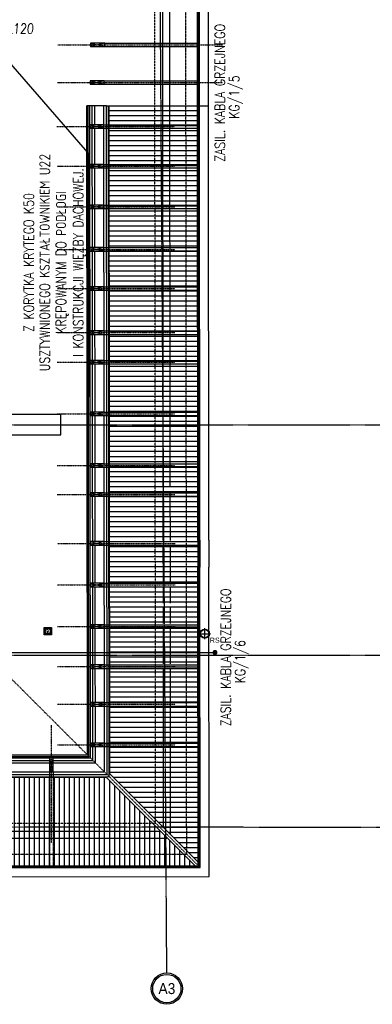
# Model space of a CAD drawing. Header units: inches. Extents: x -145354 to -97635, y 38777 to 78670.
# Tile 173 of 231: x -141895 to -141192, y 66374 to 68338. Entities that reach past the tile are written whole.
import ezdxf
from ezdxf.enums import TextEntityAlignment as Align

# ---------------------------------------------------------------- set-up
doc = ezdxf.new("R2010")
doc.units = ezdxf.units.IN
doc.header["$MEASUREMENT"] = 0
for name, pattern in [('00-inst$0$DASHDOT', [1, 0.5, -0.25, 0, -0.25]), ('CENTER', [2, 1.25, -0.25, 0.25, -0.25]), ('CONTINUA', [0]), ('DASHDOT', [1, 0.5, -0.25, 0, -0.25]), ('DASHED', [0.75, 0.5, -0.25]), ('DASHED2', [0.375, 0.25, -0.125])]:
    doc.linetypes.add(name, pattern=pattern)
doc.layers.get('0').update_dxf_attribs({"color": 101})
for name, color, linetype in [('CIENKA', 8, 'CONTINUA'), ('E35', 6, 'Continuous'), ('E50', 3, 'Continuous'), ('E90_kor', 6, 'Continuous'), ('Ins-kan', 54, 'Continuous'), ('Ins-wod', 152, 'Continuous'), ('Ins-wod-opis', 155, 'Continuous'), ('Os-osie glowne', 8, 'CENTER'), ('Os-osie-opis', 8, 'Continuous'), ('piony_K_nr', 240, 'Continuous'), ('Pos-drewno', 22, 'Continuous'), ('Sc-drewno', 22, 'Continuous'), ('Sc-gk', 120, 'Continuous'), ('Sc-gk-hatch', 8, 'Continuous'), ('Sc-izolacja term-obrys', 132, 'Continuous'), ('W-idok', 9, 'Continuous'), ('W-idok kominy', 243, 'Continuous'), ('W-idok nad', 5, 'DASHED2'), ('W-otwor-strop', 126, 'Continuous'), ('wiezba_istn', 135, 'Continuous')]:
    doc.layers.add(name, color=color, linetype=linetype)
doc.styles.add('dwg_opis duży', font='ARIAL.TTF', dxfattribs={"width": 0.9})
doc.styles.add('ROMANS', font='romans', dxfattribs={"width": 0.85})
doc.styles.add('TYTUL2', font='ARIAL.TTF')
doc.linetypes.add('BATTING', pattern='A,0.0001,-0.1,[134,ltypeshp.shx,S=0.1,R=0,X=-0.1,Y=0],-0.2,[134,ltypeshp.shx,S=0.1,R=180,X=0.1,Y=0],-0.1', length=0.4001)

# ---------------------------------------------------------------- blocks, each defined once
blk = doc.blocks.new('rura_spustowa')
at = {"layer": 'Ins-wod', "linetype": 'Continuous'}
for p, q in [((-11.2, 0), (11.2, 0)), ((0, -11.2), (0, 11.2))]:
    blk.add_line(p, q, dxfattribs=at)
at = {"layer": 'Ins-wod', "linetype": 'Continuous', "ltscale": 25}
for radius in [9.25, 8.25]:
    blk.add_circle((0, 0), radius, dxfattribs=at)
blk = doc.blocks.new('KROK')
at = {"layer": 'Pos-drewno'}
blk.add_lwpolyline([(-28, -3.5), (0, -3.5), (0, 3.5), (-28, 3.5)], close=True, dxfattribs=at)
at = {"layer": 'wiezba_istn', "linetype": 'Continuous', "ltscale": 10}
for p, q in [((-28, 3.5), (0, -3.5)), ((0, 3.5), (-28, -3.5))]:
    blk.add_line(p, q, dxfattribs=at)
blk = doc.blocks.new('_gslkflhklgj')
at = {"linetype": '00-inst$0$DASHDOT', "ltscale": 5}
for p, q in [((7.5, 0), (-7.5, 0)), ((0, -7.5), (0, 7.5))]:
    blk.add_line(p, q, dxfattribs=at)
for radius in [7.5, 5.5]:
    blk.add_circle((0, 0), radius)
blk = doc.blocks.new('_opis_osi_liczbowy')
blk.add_hatch(color=256).paths.add_polyline_path([(32, 32), (32, 28.8, -1), (32, -28.8), (32, -32, 1)])
for radius in [32, 28.8]:
    blk.add_circle((32, 0), radius)
at = {"style": 'dwg_opis duży', "width": 0.9}
blk.add_attdef('AXNAMEH', text='', height=22.4, rotation=90, dxfattribs=at).set_placement((32, 0), align=Align.MIDDLE_CENTER)

msp = doc.modelspace()

# ---------------------------------------------------------------- hatches: boundary and pattern name
at = {"layer": 'W-idok', "ltscale": 4}
h = msp.add_hatch(dxfattribs=at)
h.set_pattern_fill('LINE', color=256, scale=80, style=0)
h.set_pattern_definition([(0, (-7943.883, 13047.433), (0, 10), [])])
h.paths.add_polyline_path([(-142640.4, 70057.22), (-142805.2, 70218.1), (-142781.42, 66658.15), (-142606.03, 66833.54)])
h.paths.add_polyline_path([(-141540.75, 68161.08), (-141716.94, 68161.08), (-141715.66, 66834.4), (-141539.29, 66658.04), (-141539.86, 67246.61), (-141539.91, 67299.9)])
h = msp.add_hatch(dxfattribs=at)
h.set_pattern_fill('LINE', color=256, scale=80, angle=90, style=0)
h.set_pattern_definition([(90, (3364.077, -6788.059), (-10, 6e-16), [])])
h.paths.add_polyline_path([(-141722.72, 66827.33), (-142598.94, 66826.48), (-142775.61, 66649.81), (-141546.39, 66651)])

# ---------------------------------------------------------------- linework, layer by layer
at = {"layer": 'CIENKA'}
for p, q in [((-141726.35, 66838.02), (-141727.64, 68166.58)), ((-142595.57, 66837.19), (-141726.35, 66838.02))]:
    msp.add_line(p, q, dxfattribs=at)
at = {"layer": 'E35'}
for p in [(-141953.52, 68296.09), (-141756.41, 67586.04)]:
    msp.add_line(p, (-141756.41, 68068.95), dxfattribs=at)
at = {"layer": 'E50'}
msp.add_line((-142059.21, 67076.18), (-141505.88, 67076.18), dxfattribs=at)
at = {"layer": 'E50', "const_width": 5}
msp.add_lwpolyline([(-141508.38, 67076.18, 1), (-141503.38, 67076.18, 1)], format="xyb", close=True, dxfattribs=at)
at = {"layer": 'Os-osie glowne'}
for p, q in [((-141601.91, 66437.11), (-141629.12, 70509.53)), ((-137984.11, 66723.75), (-143172.63, 66729.23))]:
    msp.add_line(p, q, dxfattribs=at)
for points in [[(-143172.63, 67530.53), (-137984.11, 67530.53)], [(-143172.63, 67070.53), (-137984.11, 67070.53)]]:
    msp.add_lwpolyline(points, dxfattribs=at)
at = {"layer": 'Sc-drewno'}
for p, q in [((-141609.02, 67405.88), (-141610.62, 69059.94)), ((-141595.02, 67405.88), (-141596.61, 69045.95)), ((-141608.91, 67299.88), (-141609.01, 67395.88)), ((-141594.91, 67299.88), (-141595.01, 67395.88)), ((-141608.83, 67216.88), (-141608.9, 67289.88)), ((-141594.83, 67216.88), (-141594.9, 67289.88)), ((-141608.79, 67174.3), (-141608.82, 67206.88)), ((-141594.79, 67174.32), (-141594.82, 67206.88)), ((-141608.75, 67133.88), (-141608.78, 67166.3)), ((-141594.75, 67133.88), (-141594.78, 67166.32)), ((-141608.68, 67053.88), (-141608.74, 67123.88)), ((-141594.68, 67053.88), (-141594.74, 67123.88)), ((-141608.36, 66726.63), (-141608.67, 67043.88)), ((-141594.34, 66712.75), (-141594.67, 67043.88)), ((-142705.43, 66718.88), (-141615.81, 66719.93)), ((-142719.43, 66704.87), (-141601.69, 66705.94))]:
    msp.add_line(p, q, dxfattribs=at)
at = {"layer": 'Sc-gk'}
for p, q in [((-141760.39, 66871.99), (-141761.64, 68166.58)), ((-141757.38, 66869), (-141758.64, 68166.58)), ((-142564.98, 66868.21), (-141757.38, 66869)), ((-142562.01, 66871.21), (-141760.39, 66871.99))]:
    msp.add_line(p, q, dxfattribs=at)
at = {"layer": 'Sc-gk-hatch', "linetype": 'BATTING', "ltscale": 0.25}
for p, q in [((-141750.6, 68128.77), (-141750.64, 68166.57)), ((-141750.53, 68049.77), (-141750.6, 68121.77)), ((-141750.45, 67968.77), (-141750.52, 68042.77)), ((-141750.37, 67883.77), (-141750.44, 67961.77)), ((-141750.29, 67805.77), (-141750.36, 67876.77)), ((-141750.21, 67717.77), (-141750.28, 67798.77)), ((-141750.15, 67658.77), (-141750.2, 67710.77)), ((-141750.05, 67555.77), (-141750.14, 67651.77)), ((-141749.95, 67452.77), (-141750.04, 67548.77)), ((-141749.89, 67394.77), (-141749.94, 67445.77)), ((-141749.8, 67297.38), (-141749.89, 67387.77)), ((-141749.72, 67214.33), (-141749.79, 67290.38)), ((-141749.64, 67131.41), (-141749.71, 67207.33)), ((-141749.56, 67051.41), (-141749.63, 67124.41)), ((-141749.49, 66976.41), (-141749.55, 67044.41)), ((-141749.41, 66895.41), (-141749.48, 66969.41)), ((-141749.38, 66860.92), (-141749.4, 66888.41)), ((-141913.86, 66860.84), (-141835.85, 66860.92)), ((-141828.86, 66860.84), (-141749.38, 66860.92))]:
    msp.add_line(p, q, dxfattribs=at)
at = {"layer": 'Sc-izolacja term-obrys'}
for p, q in [((-141754.38, 66866), (-141755.64, 68166.58)), ((-141745.6, 68128.77), (-141745.64, 68166.58)), ((-141745.53, 68049.77), (-141745.6, 68121.77)), ((-141745.45, 67968.77), (-141745.52, 68042.77)), ((-141745.37, 67883.77), (-141745.44, 67961.77)), ((-141745.29, 67805.77), (-141745.36, 67876.77)), ((-141745.21, 67717.77), (-141745.28, 67798.77)), ((-141745.15, 67658.77), (-141745.2, 67710.77)), ((-141745.05, 67555.77), (-141745.14, 67651.77)), ((-141744.95, 67452.77), (-141745.04, 67548.77)), ((-141744.89, 67394.77), (-141744.94, 67445.77)), ((-141744.8, 67297.38), (-141744.89, 67387.77)), ((-141744.72, 67214.33), (-141744.79, 67290.38)), ((-141744.64, 67131.41), (-141744.71, 67207.33)), ((-141744.56, 67051.41), (-141744.63, 67124.41)), ((-141744.49, 66976.41), (-141744.55, 67044.41)), ((-141744.41, 66895.41), (-141744.48, 66969.41)), ((-141744.37, 66855.92), (-141744.4, 66888.41)), ((-142567.94, 66865.21), (-141754.38, 66866)), ((-141913.86, 66855.84), (-141835.85, 66855.92)), ((-141828.86, 66855.84), (-141744.37, 66855.92))]:
    msp.add_line(p, q, dxfattribs=at)
at = {"layer": 'W-idok', "linetype": 'DASHED'}
for p, q in [((-141624.89, 67299.88), (-141626.55, 69076.06)), ((-141624.37, 66735.92), (-141624.89, 67299.88)), ((-141562.86, 67246.59), (-141562.86, 67300.23)), ((-142696.93, 66734.89), (-141624.37, 66735.92))]:
    msp.add_line(p, q, dxfattribs=at)
at = {"layer": 'W-idok', "linetype": 'DASHDOT'}
for p, q in [((-141819.28, 68288.27), (-141490.67, 68288.27)), ((-141820.08, 68213.27), (-141490.67, 68213.27)), ((-141821.01, 68125.27), (-141586.42, 68125.27)), ((-141820.94, 68046.27), (-141586.35, 68046.27)), ((-141820.86, 67965.27), (-141586.27, 67965.27)), ((-141820.78, 67880.27), (-141586.19, 67880.27)), ((-141820.7, 67802.27), (-141586.11, 67802.27)), ((-141820.62, 67714.27), (-141586.03, 67714.27)), ((-141820.56, 67655.27), (-141585.97, 67655.27)), ((-141820.46, 67552.27), (-141585.87, 67552.27)), ((-141820.36, 67449.27), (-141585.77, 67449.27)), ((-141820.3, 67391.27), (-141585.71, 67391.27)), ((-141820.2, 67293.88), (-141585.61, 67293.88)), ((-141820.12, 67210.83), (-141585.53, 67210.83)), ((-141820.04, 67127.91), (-141585.45, 67127.91)), ((-141819.96, 67047.91), (-141585.37, 67047.91)), ((-141819.89, 66972.91), (-141585.3, 66972.91)), ((-141832.36, 66931.33), (-141832.36, 66696.74)), ((-141819.81, 66891.91), (-141585.22, 66891.91))]:
    msp.add_line(p, q, dxfattribs=at)
at = {"layer": 'W-idok'}
for p, q in [((-141722.45, 68166.58), (-141761.64, 68166.58)), ((-141539.91, 67299.9), (-141539.86, 67246.61)), ((-141535.91, 67299.91), (-141535.86, 67246.61)), ((-141517.91, 67299.93), (-141517.86, 67246.63)), ((-142600.51, 66831.98), (-141721.15, 66832.83)), ((-142598.94, 66826.48), (-141722.72, 66827.33)), ((-141546.39, 66651), (-141722.72, 66827.33))]:
    msp.add_line(p, q, dxfattribs=at)
at = {"layer": 'W-idok', "ltscale": 4}
for p, q in [((-141715.66, 66834.4), (-141716.95, 68166.58)), ((-141539.91, 67299.9), (-141540.75, 68161.08)), ((-141539.91, 67299.9), (-141539.86, 67246.61)), ((-141539.29, 66658.04), (-141539.86, 67246.61)), ((-141537.55, 66926.81), (-141537.29, 66656.24)), ((-141539.29, 66658.04), (-141715.66, 66834.4))]:
    msp.add_line(p, q, dxfattribs=at)
at = {"layer": 'W-idok'}
for points in [[(-141517.91, 67299.93), (-141519.53, 68969.03), (-139595.51, 68970.89), (-139597.98, 66625.95), (-138315.26, 66624.6), (-138335.24, 70247.53), (-142827.4, 70247.53), (-142803.21, 66627.79), (-141517.26, 66629.02), (-141517.86, 67246.63)], [(-141535.91, 67299.91), (-141537.55, 68987.01), (-139577.5, 68988.91), (-139579.96, 66643.93), (-138333.36, 66642.62), (-138353.15, 70229.53), (-142809.28, 70229.53), (-142785.33, 66645.8), (-141535.28, 66647.01), (-141535.86, 67246.61)], [(-141537.91, 67299.91), (-141539.55, 68989.01), (-139575.49, 68990.91), (-139577.96, 66645.93), (-138335.37, 66644.62), (-138355.13, 70227.53), (-142807.26, 70227.53), (-142783.35, 66647.81), (-141537.28, 66649.01), (-141537.86, 67246.61)], [(-141539.91, 67299.9), (-141541.55, 68991), (-139573.49, 68992.91), (-139575.96, 66647.93), (-138337.38, 66646.62), (-138357.12, 70225.53), (-142805.25, 70225.53), (-142781.36, 66649.81), (-141539.29, 66651), (-141539.86, 67246.61)], [(-142604.47, 66827.98), (-141717.15, 66828.83), (-141718.45, 68166.58)], [(-141721.15, 66832.83), (-141722.45, 68166.58), (-141518.75, 68166.58)], [(-141539.29, 66658.04), (-141715.66, 66834.4), (-141716.94, 68161.08)], [(-142784.86, 66873.63), (-142783.35, 66647.81), (-141537.28, 66649.01), (-141538.05, 67445.77)]]:
    msp.add_lwpolyline(points, dxfattribs=at)
at = {"layer": 'W-idok', "linetype": 'DASHED2'}
msp.add_lwpolyline([(-141562.91, 67299.88), (-141564.57, 69013.98), (-139550.47, 69015.93), (-139552.93, 66670.91), (-138360.51, 66669.65), (-138380, 70202.53), (-142782.09, 70202.53), (-142758.51, 66672.83), (-141562.31, 66673.98), (-141562.86, 67246.59)], dxfattribs=at)
at = {"layer": 'W-idok kominy'}
for p, q in [((-141933.35, 67551.31), (-141813.41, 67551.31)), ((-141933.35, 67551.31), (-141813.41, 67551.31)), ((-141813.41, 67510.31), (-141813.41, 67551.31)), ((-141813.41, 67510.31), (-141813.41, 67551.31)), ((-141926.41, 67510.31), (-141813.41, 67510.31))]:
    msp.add_line(p, q, dxfattribs=at)
at = {"layer": 'W-idok nad', "color": 5, "linetype": 'DASHDOT', "ltscale": 2}
msp.add_line((-141535.33, 66647.01), (-142160.41, 67272.09), dxfattribs=at)
at = {"layer": 'W-otwor-strop', "linetype": 'Continuous'}
msp.add_lwpolyline([(-141831.66, 67111.22), (-141846.66, 67111.22), (-141846.66, 67126.22), (-141831.66, 67126.22)], close=True, dxfattribs=at)
at = {"layer": 'wiezba_istn', "linetype": 'Continuous', "ltscale": 10}
for p, q in [((-141725.87, 68291.77), (-141540.87, 68291.77)), ((-141540.87, 68291.77), (-141540.87, 68284.77)), ((-141725.87, 68284.77), (-141540.87, 68284.77)), ((-141726.67, 68216.77), (-141540.8, 68216.77)), ((-141540.8, 68216.77), (-141540.8, 68209.77)), ((-141726.67, 68209.77), (-141540.8, 68209.77)), ((-141727.6, 68128.77), (-141540.72, 68128.77)), ((-141727.6, 68121.77), (-141540.71, 68121.77)), ((-141727.53, 68049.77), (-141540.64, 68049.77)), ((-141727.53, 68042.77), (-141540.63, 68042.77)), ((-141727.45, 67968.77), (-141540.56, 67968.77)), ((-141727.45, 67961.77), (-141540.55, 67961.77)), ((-141727.37, 67883.77), (-141540.48, 67883.77)), ((-141727.37, 67876.77), (-141540.47, 67876.77)), ((-141727.29, 67805.77), (-141540.4, 67805.77)), ((-141727.29, 67798.77), (-141540.4, 67798.77)), ((-141727.21, 67717.77), (-141540.32, 67717.77)), ((-141727.21, 67710.77), (-141540.31, 67710.77)), ((-141727.15, 67658.77), (-141540.26, 67658.77)), ((-141727.15, 67651.77), (-141540.25, 67651.77)), ((-141727.05, 67555.77), (-141540.16, 67555.77)), ((-141727.05, 67548.77), (-141540.15, 67548.77)), ((-141726.95, 67452.77), (-141540.06, 67452.77)), ((-141726.95, 67445.77), (-141540.05, 67445.77)), ((-141726.89, 67394.77), (-141540.01, 67394.77)), ((-141726.89, 67387.77), (-141540, 67387.77)), ((-141726.79, 67297.38), (-141539.91, 67297.38)), ((-141726.79, 67290.38), (-141539.9, 67290.38)), ((-141726.71, 67214.33), (-141539.83, 67214.33)), ((-141726.71, 67207.33), (-141539.82, 67207.33)), ((-141726.63, 67131.41), (-141539.75, 67131.41)), ((-141726.63, 67124.41), (-141539.74, 67124.41)), ((-141726.55, 67051.41), (-141539.67, 67051.41)), ((-141726.55, 67044.41), (-141539.67, 67044.41)), ((-141726.48, 66976.41), (-141539.6, 66976.41)), ((-141726.48, 66969.41), (-141539.59, 66969.41)), ((-141726.4, 66895.41), (-141539.52, 66895.41)), ((-141726.4, 66888.41), (-141539.52, 66888.41))]:
    msp.add_line(p, q, dxfattribs=at)
at = {"layer": 'wiezba_istn', "linetype": 'DASHED', "ltscale": 0.7}
for p, q in [((-141835.86, 66837.92), (-141835.86, 66650.72)), ((-141828.86, 66837.92), (-141828.86, 66650.72))]:
    msp.add_line(p, q, dxfattribs=at)

# ---------------------------------------------------------------- block references
for p in [(-141725.87, 68288.27), (-141726.67, 68213.27), (-141727.6, 68125.27), (-141727.53, 68046.27), (-141727.45, 67965.27), (-141727.37, 67880.27), (-141727.29, 67802.27), (-141727.21, 67714.27), (-141727.15, 67655.27), (-141727.05, 67552.27), (-141726.95, 67449.27), (-141726.89, 67391.27), (-141726.79, 67293.88), (-141726.71, 67210.83), (-141726.63, 67127.91), (-141726.55, 67047.91), (-141726.48, 66972.91), (-141726.4, 66891.91)]:
    msp.add_blockref('KROK', p)
at = {"rotation": 270}
msp.add_blockref('KROK', (-141832.36, 66837.92), dxfattribs=at)
at = {"layer": 'Ins-kan'}
msp.add_blockref('_gslkflhklgj', (-141839.16, 67118.72), dxfattribs=at)
at = {"layer": 'Ins-wod'}
msp.add_blockref('rura_spustowa', (-141526.28, 67113.71), dxfattribs=at)
at = {"layer": 'Os-osie-opis'}
ref = msp.add_blockref('_opis_osi_liczbowy', (-141601.91, 66437.11), dxfattribs=dict(at, xscale=0.9799999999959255, yscale=0.9799999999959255, zscale=0.9799999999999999, rotation=270))
ref.add_attrib('AXNAMEH', 'A3', dxfattribs={"layer": '0', "height": 21.952, "style": 'dwg_opis duży', "width": 0.9}).set_placement((-141601.77, 66405.76), align=Align.MIDDLE_CENTER)

# ---------------------------------------------------------------- texts
at = {"layer": 'E35', "style": 'ROMANS', "width": 0.8}
for s, p in [('ZASIL. KABLA GRZEJNEGO', (-141496.01, 68192.49)), ('KG/1/5', (-141465.91, 68184.04)), ('USZTYWNIONEGO KSZTAŁTOWNIKIEM U22', (-141845.44, 67854.06)), ('I KONSTRUKCJI WIĘŹBY DACHOWEJ.', (-141779.44, 67854.06)), ('KRĘPOWANYM DO PODŁOGI', (-141810.63, 67854.06)), ('Z KORYTKA KRYTEGO K50', (-141877.09, 67854.06)), ('ZASIL. KABLA GRZEJNEGO', (-141484.45, 67066.37)), ('KG/1/6', (-141454.35, 67057.92))]:
    msp.add_text(s, height=20, rotation=90, dxfattribs=at).set_placement(p, align=Align.MIDDLE)
at = {"layer": 'E90_kor', "ltscale": 15, "style": 'ROMANS', "oblique": 5, "width": 0.8}
msp.add_text('EL120', height=20, dxfattribs=at).set_placement((-141933.87, 68310.64))
at = {"layer": 'Ins-wod-opis', "style": 'TYTUL2'}
msp.add_text('RS', height=10.212, dxfattribs=at).set_placement((-141506.35, 67100.64), align=Align.MIDDLE)
at = {"layer": 'piony_K_nr', "style": 'TYTUL2'}
msp.add_text('1', height=8, dxfattribs=at).set_placement((-141842.62, 67115.06, -76.7))

doc.saveas('drawing.dxf')
